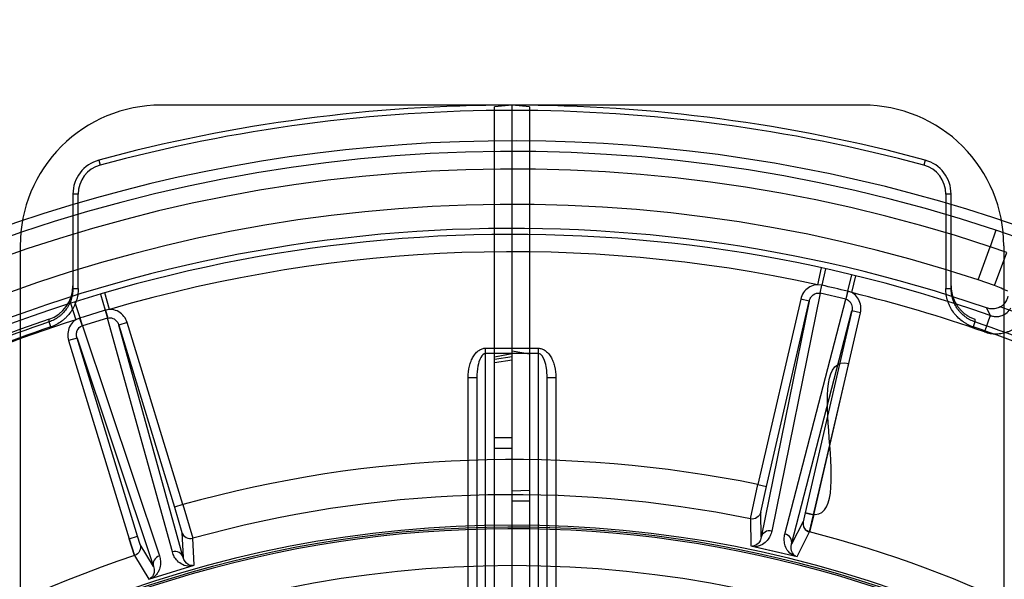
# Model space of a CAD drawing. Header units: millimetres. Extents: x 0 to 297, y 0 to 210.
# Tile 84 of 256: x 147.216 to 147.496, y 93.192 to 93.351. Entities that reach past the tile are written whole.
import ezdxf

# ---------------------------------------------------------------- set-up
doc = ezdxf.new("R2010")
doc.units = ezdxf.units.MM
doc.header["$LTSCALE"] = 16.335
doc.layers.get('0').update_dxf_attribs({"linetype": 'CONTINUOUS'})
for name, color, linetype in [('01_GLOBAL', 7, 'CONTINUOUS'), ('INTFCLR_1', 7, 'CONTINUOUS'), ('INTFCLR_144815', 7, 'CONTINUOUS'), ('INTFCLR_72935', 7, 'CONTINUOUS')]:
    doc.layers.add(name, color=color, linetype=linetype)

msp = doc.modelspace()

# ---------------------------------------------------------------- linework, layer by layer
at = {"color": 7, "linetype": 'Continuous'}
msp.add_circle((148.0808034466, 92.1164639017), 1.9, dxfattribs=at)
at = {"color": 9, "linetype": 'Continuous'}
msp.add_arc((148.0808034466, 92.1164639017), 1.8756493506, 92.9674534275, 177.0325465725, dxfattribs=at)
at = {"layer": '01_GLOBAL', "color": 7, "linetype": 'Continuous'}
msp.add_circle((148.0808034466, 92.1164639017), 1.925, dxfattribs=at)
at = {"layer": 'INTFCLR_1', "color": 6, "linetype": 'Continuous'}
for p, q in [((147.3556636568, 93.3266036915), (147.3506636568, 93.3261662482)), ((147.3506636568, 92.47704113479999), (147.3506636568, 93.3261662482)), ((147.3556636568, 92.9678083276), (147.3556636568, 93.3266036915)), ((147.4556636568, 93.3266036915), (147.3556636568, 93.3266036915)), ((147.4956636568, 93.28660369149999), (147.4956636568, 93.1437608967)), ((147.3506580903, 93.25499978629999), (147.3556584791, 93.25593605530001)), ((147.3506636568, 93.25428839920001), (147.3556636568, 93.2551237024)), ((147.3556636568, 93.2540693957), (147.3506636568, 93.253287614)), ((147.3556688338, 93.2558777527), (147.3506692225, 93.25493710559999))]:
    msp.add_line(p, q, dxfattribs=at)
at = {"layer": 'INTFCLR_1', "color": 9, "linetype": 'Continuous'}
for p, q in [((147.3556636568, 93.2574370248), (147.3631636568, 93.2574370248)), ((147.3631636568, 93.16649370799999), (147.3631636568, 93.2574370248)), ((147.3631636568, 93.25593702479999), (147.3556636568, 93.25593702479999)), ((147.3656636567, 93.17012059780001), (147.3656636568, 93.2491036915)), ((147.3656636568, 93.2491036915), (147.3681636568, 93.2491036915)), ((147.3681636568, 93.2491036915), (147.3681636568, 93.1804571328)), ((147.3556636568, 93.2319587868), (147.3506636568, 93.2319587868)), ((147.3506636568, 93.2289587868), (147.3556636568, 93.2289587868))]:
    msp.add_line(p, q, dxfattribs=at)
at = {"layer": 'INTFCLR_1', "color": 6, "linetype": 'Continuous'}
msp.add_arc((147.4556636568, 93.28660369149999), 0.04, 359.9999999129, 90.00000005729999, dxfattribs=at)
at = {"layer": 'INTFCLR_1', "color": 9, "linetype": 'Continuous'}
for points, knots in [([(147.3631636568, 93.2574370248), (147.3634909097, 93.2574370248), (147.3641453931, 93.2573295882), (147.36508941, 93.25685231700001), (147.3659594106, 93.25607726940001), (147.3667219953, 93.2550342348), (147.3673477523, 93.2537632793), (147.3679681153, 93.2518299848), (147.3681636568, 93.25019471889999), (147.3681636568, 93.2491036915)], [0, 0, 0, 0, 0.1250000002, 0.2500000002, 0.3750000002, 0.5000000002, 0.6250000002, 0.7500000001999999, 1, 1, 1, 1]), ([(147.3656636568, 93.2491036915), (147.3656636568, 93.2499776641), (147.3655350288, 93.2516595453), (147.3650512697, 93.25394724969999), (147.3640537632, 93.25594023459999), (147.3631636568, 93.25593702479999)], [0, 0, 0, 0, 0.3461538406, 0.64745378, 1, 1, 1, 1])]:
    msp.add_open_spline(points, degree=3, knots=knots, dxfattribs=at)
at = {"layer": 'INTFCLR_144815', "color": 9, "linetype": 'Continuous'}
for p, q in [((147.2380500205, 93.31096187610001), (147.2384420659, 93.30951401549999)), ((147.4732772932, 93.31096187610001), (147.4728852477, 93.30951401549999)), ((147.2306636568, 93.30130947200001), (147.2306636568, 93.27441340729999)), ((147.2321636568, 93.30130947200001), (147.2306636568, 93.30130947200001)), ((147.2321636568, 93.27441340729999), (147.2321636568, 93.30130947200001)), ((147.4791636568, 93.30130947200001), (147.4791636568, 93.27441340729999)), ((147.4806636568, 93.30130947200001), (147.4791636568, 93.30130947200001)), ((147.4806636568, 93.27441340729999), (147.4806636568, 93.30130947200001)), ((147.4933935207, 93.2910661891), (147.4918168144, 93.28632149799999)), ((147.5028144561, 93.2877375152), (147.4933935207, 93.2910661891)), ((147.4883803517, 93.27687989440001), (147.4918168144, 93.28632149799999)), ((147.4964889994, 93.2847191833), (147.4918168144, 93.28632149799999)), ((147.4930473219, 93.2752632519), (147.4964889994, 93.2847191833)), ((147.4436375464, 93.2803483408), (147.4425861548, 93.2755231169)), ((147.4449234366, 93.28006570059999), (147.4438818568, 93.2753529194)), ((147.4523036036, 93.2783618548), (147.451173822, 93.2736694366)), ((147.4524129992, 93.27325441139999), (147.4535832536, 93.2780521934)), ((147.2306636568, 93.27441340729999), (147.2321636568, 93.27441340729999)), ((147.4437619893, 93.27537907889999), (147.4425861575, 93.275523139)), ((147.4437619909, 93.2753790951), (147.4433002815, 93.27310978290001)), ((147.4433609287, 93.27309653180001), (147.4438818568, 93.2753529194)), ((147.4511738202, 93.27366943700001), (147.4506528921, 93.27141304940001)), ((147.4512930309, 93.27364042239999), (147.4507132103, 93.2713983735)), ((147.452413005, 93.2732544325), (147.4512930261, 93.27364040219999)), ((147.4791636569, 93.27441340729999), (147.4806636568, 93.27441340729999)), ((147.238477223, 93.2728564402), (147.2398450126, 93.2682277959)), ((147.2411256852, 93.2684879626), (147.2397402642, 93.2732280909)), ((147.4378535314, 93.2714079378), (147.4256744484, 93.2186545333)), ((147.4402893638, 93.2708455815), (147.4266225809, 93.2036730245)), ((147.4281102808, 93.21809217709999), (147.4402893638, 93.2708455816)), ((147.4433609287, 93.27309653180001), (147.4295919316, 93.2054215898)), ((147.4333616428, 93.20455128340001), (147.4506528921, 93.27141304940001)), ((147.4402893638, 93.2708455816), (147.4378535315, 93.2714079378)), ((147.4433002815, 93.27310978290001), (147.4433609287, 93.27309653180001)), ((147.4506528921, 93.27141304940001), (147.4433609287, 93.27309653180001)), ((147.4506528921, 93.27141304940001), (147.4507132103, 93.2713983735)), ((147.2299789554, 93.2702437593), (147.2314810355, 93.265539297)), ((147.2326882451, 93.26603975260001), (147.2312338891, 93.2706419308)), ((147.2398450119, 93.2682277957), (147.2405220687, 93.2660132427)), ((147.2399627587, 93.2682622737), (147.2405816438, 93.26603069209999)), ((147.2411256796, 93.26848798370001), (147.2399627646, 93.26826225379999)), ((147.435263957, 93.2016780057), (147.4524268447, 93.2680434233)), ((147.4524268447, 93.2680434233), (147.4391612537, 93.2105838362)), ((147.4548626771, 93.2674810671), (147.4524268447, 93.2680434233)), ((147.4907626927, 93.26891888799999), (147.4917736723, 93.26676136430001)), ((147.2325713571, 93.26600247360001), (147.2314810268, 93.2655393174)), ((147.2325713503, 93.2660024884), (147.2333061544, 93.2638063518)), ((147.2333653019, 93.2638251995), (147.2326882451, 93.26603975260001)), ((147.2405220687, 93.2660132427), (147.2333653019, 93.2638251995)), ((147.2405220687, 93.2660132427), (147.2405816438, 93.26603069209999)), ((147.2589782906, 93.1994636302), (147.2405220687, 93.2660132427)), ((147.4415970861, 93.21002148), (147.4548626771, 93.2674810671)), ((147.4917736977, 93.2667616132), (147.4901470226, 93.26209876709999)), ((147.2243544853, 93.2635051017), (147.2238730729, 93.2649235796)), ((147.2333061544, 93.2638063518), (147.2333653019, 93.2638251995)), ((147.2333653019, 93.2638251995), (147.2552784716, 93.19833248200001)), ((147.2461338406, 93.26471293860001), (147.2437431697, 93.2639820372)), ((147.2620623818, 93.1979264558), (147.2437431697, 93.2639820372)), ((147.2437431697, 93.2639820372), (147.2595724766, 93.2122067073)), ((147.2619631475, 93.2129376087), (147.2461338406, 93.26471293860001)), ((147.4874542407, 93.2649235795), (147.4869728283, 93.2635051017)), ((147.2318307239, 93.260340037), (147.229440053, 93.2596091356)), ((147.229440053, 93.2596091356), (147.2466815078, 93.203214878)), ((147.2318307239, 93.260340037), (147.2535812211, 93.19533350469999)), ((147.2490721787, 93.2039457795), (147.2318307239, 93.260340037)), ((147.4235496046, 93.208888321), (147.4256744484, 93.2186545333)), ((147.4256744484, 93.2186545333), (147.4281102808, 93.21809217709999)), ((147.4264855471, 93.2107738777), (147.4281102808, 93.21809217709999)), ((147.2619631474, 93.2129376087), (147.2595724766, 93.2122067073)), ((147.2595724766, 93.2122067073), (147.2617037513, 93.2050195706)), ((147.2619631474, 93.2129376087), (147.2647640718, 93.203343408)), ((147.4266225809, 93.2036730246), (147.4264855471, 93.2107738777)), ((147.4391612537, 93.2105838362), (147.438588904, 93.2080289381)), ((147.4235496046, 93.208888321), (147.4236847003, 93.20125108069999)), ((147.4385786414, 93.2081538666), (147.435263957, 93.2016780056)), ((147.2466815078, 93.203214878), (147.2490721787, 93.2039457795)), ((147.2498228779, 93.2015623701), (147.2490721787, 93.2039457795)), ((147.2617037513, 93.2050195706), (147.2620623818, 93.1979264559)), ((147.4368427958, 93.1982132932), (147.4403906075, 93.2051721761)), ((147.2535812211, 93.19533350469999), (147.2498228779, 93.2015623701)), ((147.2651620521, 93.1957153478), (147.2647640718, 93.203343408)), ((147.2482233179, 93.1984615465), (147.2522479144, 93.19176709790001))]:
    msp.add_line(p, q, dxfattribs=at)
at = {"layer": 'INTFCLR_144815', "color": 6, "linetype": 'Continuous'}
for p, q in [((147.4930473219, 93.2752632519), (147.4883803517, 93.27687989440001)), ((147.2238730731, 93.2649235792), (147.2238676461, 93.26567314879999)), ((147.4874596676, 93.26567314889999), (147.4874542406, 93.264923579))]:
    msp.add_line(p, q, dxfattribs=at)
at = {"layer": 'INTFCLR_144815', "color": 7, "linetype": 'Continuous'}
for p, q in [((147.4403906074, 93.205172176), (147.4515462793, 93.2531161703)), ((147.4415970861, 93.21002148), (147.4391612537, 93.2105838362)), ((147.4415970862, 93.21002148), (147.4403906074, 93.2051721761)), ((147.2482233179, 93.1984615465), (147.2466815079, 93.2032148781)), ((147.2466815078, 93.203214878), (147.2482066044, 93.1984244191)), ((147.4236847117, 93.20125113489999), (147.4368428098, 93.1982133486)), ((147.4236847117, 93.20125113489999), (147.4302637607, 93.1997322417)), ((147.4302637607, 93.1997322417), (147.4368428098, 93.1982133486)), ((147.2522478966, 93.19176715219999), (147.265162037, 93.1957154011)), ((147.2587049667, 93.1937412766), (147.2651620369, 93.1957154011)), ((147.2522478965, 93.19176715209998), (147.2587049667, 93.1937412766))]:
    msp.add_line(p, q, dxfattribs=at)
at = {"layer": 'INTFCLR_144815', "color": 6, "linetype": 'Continuous'}
msp.add_circle((147.3556636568, 92.8766036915), 0.3190566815, dxfattribs=at)
at = {"layer": 'INTFCLR_144815', "color": 9, "linetype": 'Continuous'}
for centre, radius, start, end in [((147.3556636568, 92.8766036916), 0.4499999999, 74.8490090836, 105.1509908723), ((147.3556636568, 92.8766036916), 0.4484999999, 74.8490091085, 105.1509908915), ((147.3556636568, 92.8766036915), 0.4367478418, 71.617857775, 156.0236179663), ((147.2406636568, 93.30130947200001), 0.01, 105.1509908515, 180.0000000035), ((147.4706636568, 93.30130947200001), 0.01, 2e-08, 74.8490091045), ((147.3556636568, 92.8766036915), 0.4317480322, 71.6178577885, 156.0236179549), ((147.2406636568, 93.30130947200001), 0.0085, 105.1509907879, 180.0000005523), ((147.4706636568, 93.30130947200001), 0.0085, 359.9999994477, 74.849009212), ((147.3556636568, 92.8766036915), 0.4132177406, 70.768222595, 162.2317774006), ((147.3556636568, 92.8766036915), 0.4082795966, 77.7076787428, 106.2923212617), ((147.4423973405, 93.2688327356), 0.0066870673, 77.1735412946, 78.2247717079), ((147.1729874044, 92.0853459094), 1.2204509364, 76.824331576, 77.1756683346), ((147.4496493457, 93.267156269), 0.0066892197, 75.7755670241, 76.8264572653), ((147.3556636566, 92.87660369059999), 0.4082795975, 70.76822262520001, 76.29232124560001), ((147.5930904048, 92.1000157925), 1.2204513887, 106.8243316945, 107.175668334), ((147.2417813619, 93.26182499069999), 0.0066892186, 105.7755669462, 106.8264573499), ((147.3556636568, 92.8766036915), 0.4164420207, 40.8200096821, 70.5083984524), ((147.3556636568, 92.8766036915), 0.4082795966, 107.7076787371, 136.2923212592), ((147.2346627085, 93.2596508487), 0.0066870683, 107.173541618, 108.2247718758), ((147.3556636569, 92.87660369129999), 0.4100744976, 108.7465261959, 119.5770687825), ((147.3556636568, 92.8766036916), 0.4085765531, 108.7465261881, 119.5770688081), ((147.3556636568, 92.8766036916), 0.4085765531, 60.42293119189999, 71.2534738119), ((147.3556636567, 92.87660369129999), 0.4100744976, 60.42293120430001, 71.25347379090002), ((147.3556636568, 92.87660369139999), 0.3491422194, 78.4324981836, 105.5675018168), ((147.3556636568, 92.8766036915), 0.339148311, 78.4533358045, 105.5466641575), ((147.3556636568, 92.8766036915), 0.3393168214, 52.2436298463, 75.5403197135), ((147.3556636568, 92.87660369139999), 0.3393168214, 108.4596803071, 135.5403197)]:
    msp.add_arc(centre, radius, start, end, dxfattribs=at)
at = {"layer": 'INTFCLR_144815', "color": 6, "linetype": 'Continuous'}
for centre, radius, start, end in [((147.3556636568, 92.8766036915), 0.4398395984, 313.9937911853, 154.5150993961), ((147.3556636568, 92.8766036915), 0.4217045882, 71.6563998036, 156.0440844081), ((147.3556636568, 92.8766036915), 0.4149257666, 70.9981667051, 162.0018332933), ((147.2206491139, 93.2751553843), 0.0100140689, 288.7486275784, 0.0290932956), ((147.3556636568, 92.8766036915), 0.4107861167, 108.7136429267, 257.7559644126), ((147.3556636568, 92.8766036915), 0.3305190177, 45.0000000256, 314.9999999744), ((147.3556636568, 92.8766036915), 0.329927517, 44.99999995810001, 315.0000000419), ((147.3556636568, 92.8766036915), 0.3294494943, 44.99999997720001, 315.0000000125)]:
    msp.add_arc(centre, radius, start, end, dxfattribs=at)
msp.add_ellipse((147.3337854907, 92.8845666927), major_axis=(0.3970681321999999, -0.144520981), ratio=0.9984808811, start_param=1.5231592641, end_param=1.5328484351, dxfattribs=at)
at = {"layer": 'INTFCLR_144815', "color": 9, "linetype": 'Continuous'}
for points, knots in [([(147.2306636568, 93.27441340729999), (147.2306636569, 93.27389298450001), (147.2305823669, 93.27285009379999), (147.2302205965, 93.2713294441), (147.2297271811, 93.27012464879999), (147.2292254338, 93.26921672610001), (147.2286545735, 93.26835033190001), (147.2279846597, 93.26755355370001), (147.2272298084, 93.2668427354), (147.226421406, 93.26619226), (147.2253194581, 93.2655000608), (147.224363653, 93.2650901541), (147.223873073, 93.2649235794)], [0, 0, 0, 0, 0.1254438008, 0.2509366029, 0.3753535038, 0.4378954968, 0.5007597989, 0.6252441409, 0.6876274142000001, 0.7504865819, 0.8751188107, 1, 1, 1, 1]), ([(147.2321636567, 93.27441340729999), (147.2321636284, 93.27381159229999), (147.2320708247, 93.2726199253), (147.2316508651, 93.27085812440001), (147.2310882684, 93.26948740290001), (147.2305113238, 93.2684423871), (147.229848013, 93.26743673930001), (147.2290836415, 93.2665295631), (147.228217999, 93.2657138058), (147.2272786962, 93.26495850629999), (147.2260187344, 93.264169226), (147.2249243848, 93.2636985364), (147.2243544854, 93.2635051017)], [0, 0, 0, 0, 0.124999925, 0.2499999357, 0.3749999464, 0.4374999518, 0.4999999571, 0.6249999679, 0.6874999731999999, 0.7499999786, 0.8749999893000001, 1, 1, 1, 1]), ([(147.442586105, 93.27552298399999), (147.4423400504, 93.27551072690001), (147.4414516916, 93.2753978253), (147.4399923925, 93.2747763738), (147.4385553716, 93.2733316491), (147.4380063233, 93.27206839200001), (147.4378535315, 93.2714079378)], [0, 0, 0, 0, 0.1129457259, 0.4086304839, 0.7043152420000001, 1, 1, 1, 1]), ([(147.4869728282, 93.2635051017), (147.4864029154, 93.263698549), (147.4855793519, 93.26405214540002), (147.4845372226, 93.26465234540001), (147.4835490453, 93.2653301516), (147.4826559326, 93.266109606), (147.4818528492, 93.2669932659), (147.4811152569, 93.2679455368), (147.4805034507, 93.2689616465), (147.4800105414, 93.2700442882), (147.479598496, 93.27117703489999), (147.479257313, 93.2726239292), (147.4791636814, 93.2738115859), (147.4791636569, 93.27441340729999)], [0, 0, 0, 0, 0.1250000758, 0.1875000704, 0.2500000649, 0.3750000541, 0.4375000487, 0.5000000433, 0.6250000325, 0.6875000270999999, 0.7500000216, 0.8750000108, 1, 1, 1, 1]), ([(147.4874542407, 93.2649235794), (147.4869615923, 93.2650908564), (147.4862400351, 93.2654006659), (147.4853373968, 93.26592105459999), (147.4844814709, 93.2665078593), (147.4836975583, 93.26719201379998), (147.483000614, 93.2679600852), (147.4823652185, 93.2687803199), (147.4818277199, 93.2696717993), (147.4813987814, 93.2706158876), (147.4810440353, 93.2715912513), (147.4807441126, 93.2728579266), (147.4806636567, 93.2738951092), (147.4806636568, 93.27441340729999)], [0, 0, 0, 0, 0.1253957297, 0.1882525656, 0.2509307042, 0.3753031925, 0.4378449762, 0.5006962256, 0.6251650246, 0.6875566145, 0.7504264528, 0.8750802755, 1, 1, 1, 1]), ([(147.4402893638, 93.2708455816), (147.4403713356, 93.2712045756), (147.4406541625, 93.27188822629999), (147.4415639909, 93.2729291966), (147.4426708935, 93.27323787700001), (147.4433002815, 93.27310978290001)], [0, 0, 0, 0, 0.2697144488, 0.5295513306, 1, 1, 1, 1]), ([(147.4507132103, 93.2713983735), (147.4511800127, 93.27127763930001), (147.4520772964, 93.2706621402), (147.4525711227, 93.2693052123), (147.4525105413, 93.2684020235), (147.4524268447, 93.2680434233)], [0, 0, 0, 0, 0.3515692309, 0.7314991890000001, 1, 1, 1, 1]), ([(147.4548626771, 93.2674810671), (147.4550151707, 93.2681415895), (147.4550750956, 93.2695177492), (147.4544172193, 93.271446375), (147.453377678, 93.27264439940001), (147.4526286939, 93.2731352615), (147.4524129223, 93.27325415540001)], [0, 0, 0, 0, 0.2956847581, 0.5913695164, 0.8870542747, 1, 1, 1, 1]), ([(147.2461338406, 93.26471293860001), (147.2459356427, 93.26536121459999), (147.2452994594, 93.26658296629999), (147.2437654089, 93.26792426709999), (147.2422661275, 93.26844201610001), (147.2413720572, 93.26849262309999), (147.2411257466, 93.2684877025)], [0, 0, 0, 0, 0.2956847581, 0.5913695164, 0.8870542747, 1, 1, 1, 1]), ([(147.4917736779, 93.266761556), (147.4920465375, 93.26665927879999), (147.4927454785, 93.2664620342), (147.493908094, 93.26639803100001), (147.4958607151, 93.26681054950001), (147.497159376, 93.2679534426), (147.4976940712, 93.26893934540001)], [0, 0, 0, 0, 0.1283155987, 0.3181858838, 0.5061260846, 1, 1, 1, 1]), ([(147.2314810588, 93.2655391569), (147.2312741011, 93.2654055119), (147.2305612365, 93.26486353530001), (147.2296080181, 93.26359576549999), (147.2290861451, 93.2616260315), (147.2292420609, 93.2602574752), (147.229440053, 93.2596091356)], [0, 0, 0, 0, 0.1129457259, 0.4086304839, 0.7043152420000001, 1, 1, 1, 1]), ([(147.2405816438, 93.26603069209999), (147.2410462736, 93.2661595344), (147.2421310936, 93.2660751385), (147.2432372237, 93.2651469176), (147.243636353, 93.2643344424), (147.2437431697, 93.2639820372)], [0, 0, 0, 0, 0.3515692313, 0.7314991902, 1, 1, 1, 1]), ([(147.4901470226, 93.26209876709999), (147.4906922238, 93.2619087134), (147.4918027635, 93.2616259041), (147.4932188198, 93.2615121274), (147.4943710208, 93.2615703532), (147.4954970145, 93.2617269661), (147.4965961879, 93.26202780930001), (147.4976578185, 93.26247664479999), (147.4986604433, 93.2630088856), (147.499591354, 93.26367019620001), (147.5004334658, 93.2644547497), (147.5011936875, 93.2652979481), (147.5016801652, 93.26600078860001), (147.5019657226, 93.26650067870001)], [0, 0, 0, 0, 0.1249999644, 0.2499999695, 0.312499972, 0.3749999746, 0.4999999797, 0.5624999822, 0.6249999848, 0.7499999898, 0.8124999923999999, 0.8749999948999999, 1, 1, 1, 1]), ([(147.2318307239, 93.260340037), (147.2317222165, 93.2606919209), (147.2316253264, 93.2614253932), (147.2318927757, 93.2627818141), (147.2326970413, 93.26360259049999), (147.2333061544, 93.2638063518)], [0, 0, 0, 0, 0.2697144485, 0.5295513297, 1, 1, 1, 1]), ([(147.4264855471, 93.2107738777), (147.4263441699, 93.21016235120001), (147.425547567, 93.20900601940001), (147.4241648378, 93.20876280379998), (147.4235496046, 93.208888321)], [0, 0, 0, 0, 0.499900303, 1, 1, 1, 1]), ([(147.2617037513, 93.2050195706), (147.261887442, 93.2044193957), (147.262762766, 93.2033214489), (147.2641590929, 93.2031752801), (147.2647640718, 93.203343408)], [0, 0, 0, 0, 0.499900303, 1, 1, 1, 1]), ([(147.4266225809, 93.2036730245), (147.4265751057, 93.2034111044), (147.4263799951, 93.202747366), (147.4257038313, 93.20166047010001), (147.4247144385, 93.20116030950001), (147.4241433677, 93.2011452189)], [0, 0, 0, 0, 0.2116772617, 0.5457161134, 1, 1, 1, 1]), ([(147.4295919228, 93.2054215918), (147.4294956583, 93.2049484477), (147.4291844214, 93.2039982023), (147.4283390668, 93.20265790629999), (147.4272192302, 93.2016865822), (147.4260121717, 93.201134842), (147.4252792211, 93.20099326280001), (147.424909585, 93.20096833)], [0, 0, 0, 0, 0.2093743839, 0.4289067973, 0.6801339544, 0.8393493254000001, 1, 1, 1, 1]), ([(147.4295919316, 93.2054215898), (147.4289751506, 93.2055622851), (147.4276029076, 93.2053889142), (147.426761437, 93.20426659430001), (147.4266225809, 93.2036730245)], [0, 0, 0, 0, 0.5092695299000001, 1, 1, 1, 1]), ([(147.4356177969, 93.1984961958), (147.4349841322, 93.1988597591), (147.4339969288, 93.19981388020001), (147.4332773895, 93.2015165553), (147.4331036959, 93.2030947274), (147.4332408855, 93.20408430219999), (147.4333616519, 93.20455128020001)], [0, 0, 0, 0, 0.3175077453, 0.5704255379, 0.7903686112, 1, 1, 1, 1]), ([(147.4352639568, 93.2016780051), (147.4353993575, 93.2022723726), (147.4351350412, 93.2036499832), (147.4339776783, 93.20440735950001), (147.4333616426, 93.2045512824)], [0, 0, 0, 0, 0.4907304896, 1, 1, 1, 1]), ([(147.4363840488, 93.19831927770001), (147.4360137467, 93.19851228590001), (147.4350888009, 93.1994592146), (147.4350390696, 93.20087934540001), (147.4352639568, 93.2016780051)], [0, 0, 0, 0, 0.3347895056, 1, 1, 1, 1]), ([(147.2552784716, 93.19833248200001), (147.254673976, 93.1981459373), (147.2535722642, 93.19730967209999), (147.2534046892, 93.19591697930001), (147.2535812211, 93.19533350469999)], [0, 0, 0, 0, 0.5092695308, 1, 1, 1, 1]), ([(147.2552784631, 93.19833247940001), (147.2554316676, 93.1978745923), (147.2556372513, 93.19689603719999), (147.2555753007, 93.19531262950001), (147.2550911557, 93.1939115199), (147.2543216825, 93.19283016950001), (147.2537577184, 93.19234108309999), (147.2534500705, 93.1921346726)], [0, 0, 0, 0, 0.2093743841, 0.4289067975, 0.6801339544, 0.8393493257, 1, 1, 1, 1]), ([(147.2620623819, 93.1979264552), (147.2618824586, 93.19850889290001), (147.2609647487, 93.1995697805), (147.2595837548, 93.19964700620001), (147.2589782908, 93.1994636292)], [0, 0, 0, 0, 0.4907304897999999, 1, 1, 1, 1]), ([(147.2639597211, 93.1953478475), (147.2632291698, 93.1953458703), (147.261897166, 93.1956785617), (147.260422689, 93.1967933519), (147.25948318, 93.1980732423), (147.2591072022, 93.19899883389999), (147.2589783, 93.1994636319)], [0, 0, 0, 0, 0.317507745, 0.5704255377, 0.7903686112, 1, 1, 1, 1]), ([(147.2647117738, 93.19557775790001), (147.2642945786, 93.19555975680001), (147.2630200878, 93.1959173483), (147.2622669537, 93.19712235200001), (147.2620623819, 93.1979264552)], [0, 0, 0, 0, 0.3347895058, 1, 1, 1, 1]), ([(147.2535812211, 93.19533350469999), (147.2536710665, 93.19508293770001), (147.2538339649, 93.194410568), (147.2537918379, 93.1931312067), (147.2531850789, 93.19220335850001), (147.2526980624, 93.1919047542)], [0, 0, 0, 0, 0.2116772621, 0.5457161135, 1, 1, 1, 1])]:
    msp.add_open_spline(points, degree=3, knots=knots, dxfattribs=at)
at = {"layer": 'INTFCLR_144815', "color": 6, "linetype": 'Continuous'}
for points, knots in [([(147.4806636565, 93.2751604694), (147.4806636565, 93.2748141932), (147.4806995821, 93.2741211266), (147.4808606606, 93.2730931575), (147.4811271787, 93.27208736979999), (147.4814962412, 93.27111474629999), (147.4819638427, 93.2701857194), (147.4825249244, 93.26931027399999), (147.4831734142, 93.2684978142), (147.4839023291, 93.26775703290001), (147.4847037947, 93.2670958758), (147.4855692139, 93.26652140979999), (147.4864891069, 93.26603982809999), (147.4871325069, 93.2657839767), (147.4874596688, 93.2656731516)], [0, 0, 0, 0, 0.08342181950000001, 0.1668383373, 0.2502446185, 0.3336360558, 0.4170091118, 0.5003600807, 0.5836911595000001, 0.666996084, 0.7502821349, 0.8335456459, 0.9167837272, 1, 1, 1, 1]), ([(147.4946175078, 93.2691801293), (147.4949388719, 93.2693440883), (147.495644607, 93.2698201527), (147.4964644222, 93.27085900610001), (147.4967805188, 93.2717590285), (147.4968645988, 93.2722073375)], [0, 0, 0, 0, 0.278155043, 0.6483288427, 1, 1, 1, 1]), ([(147.4946175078, 93.2691801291), (147.4942281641, 93.2689814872), (147.4933879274, 93.2686870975), (147.4920570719, 93.2685975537), (147.4911804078, 93.268775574), (147.4907628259, 93.26891938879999)], [0, 0, 0, 0, 0.3313168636, 0.6652239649, 1, 1, 1, 1])]:
    msp.add_open_spline(points, degree=3, knots=knots, dxfattribs=at)
at = {"layer": 'INTFCLR_144815', "color": 7, "linetype": 'Continuous'}
for points, knots in [([(147.4391612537, 93.2105838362), (147.4394015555, 93.2105283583), (147.4399132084, 93.21041424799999), (147.4550665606, 93.20653472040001), (147.4371783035, 93.25643327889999), (147.4515462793, 93.2531161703)], [0, 0, 0, 0, 0.016146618, 0.0345712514, 1, 1, 1, 1]), ([(147.4403906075, 93.2051721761), (147.4400808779, 93.20525213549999), (147.4389334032, 93.2057672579), (147.438373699, 93.2072649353), (147.4385786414, 93.2081538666)], [0, 0, 0, 0, 0.2596179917, 1, 1, 1, 1]), ([(147.4385786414, 93.2081538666), (147.4384348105, 93.2075323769), (147.4386100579, 93.2061177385), (147.4397860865, 93.2053279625), (147.4403906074, 93.205172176)], [0, 0, 0, 0, 0.5054050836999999, 1, 1, 1, 1]), ([(147.2498228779, 93.2015623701), (147.2500061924, 93.2009621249), (147.2498945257, 93.19956252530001), (147.2488188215, 93.1986605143), (147.2482233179, 93.1984615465)], [0, 0, 0, 0, 0.4999003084, 1, 1, 1, 1])]:
    msp.add_open_spline(points, degree=3, knots=knots, dxfattribs=at)
at = {"layer": 'INTFCLR_72935', "color": 6, "linetype": 'Continuous'}
for p, q in [((147.3556636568, 93.3266036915), (147.2556636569, 93.3266036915)), ((147.3556636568, 92.4716036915), (147.3556636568, 93.3266036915)), ((147.3606636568, 93.3261662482), (147.3556636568, 93.3266036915)), ((147.3606636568, 93.3261662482), (147.3606636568, 92.47704113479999)), ((147.2156636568, 93.28660369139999), (147.2156636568, 93.1437608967)), ((147.3606636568, 93.25574617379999), (147.3556636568, 93.2566278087))]:
    msp.add_line(p, q, dxfattribs=at)
at = {"layer": 'INTFCLR_72935', "color": 9, "linetype": 'Continuous'}
for p, q in [((147.3481636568, 93.16648958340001), (147.3481636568, 93.2574610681)), ((147.3481636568, 93.2574610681), (147.3556636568, 93.2574610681)), ((147.3556636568, 93.25596117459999), (147.3481636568, 93.25596117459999)), ((147.3431636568, 93.1804571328), (147.3431636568, 93.249127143)), ((147.3431636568, 93.249127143), (147.3456636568, 93.249127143)), ((147.3456636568, 93.249127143), (147.3456636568, 93.1701167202)), ((147.3606636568, 93.2169793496), (147.3556636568, 93.21671690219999)), ((147.3556636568, 93.2139795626), (147.3606636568, 93.2139795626))]:
    msp.add_line(p, q, dxfattribs=at)
at = {"layer": 'INTFCLR_72935', "color": 6, "linetype": 'Continuous'}
msp.add_arc((147.2556636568, 93.28660369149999), 0.04, 89.9999999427, 180.0000000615, dxfattribs=at)
at = {"layer": 'INTFCLR_72935', "color": 9, "linetype": 'Continuous'}
for points, knots in [([(147.3431636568, 93.249127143), (147.3431636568, 93.25021824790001), (147.3433591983, 93.2518536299), (147.3439795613, 93.2537870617), (147.3446053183, 93.2550581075), (147.345367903, 93.25610121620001), (147.3462379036, 93.25687631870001), (147.3471819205, 93.25735362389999), (147.3478364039, 93.2574610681), (147.3481636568, 93.2574610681)], [0, 0, 0, 0, 0.2500000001, 0.3750000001, 0.5000000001, 0.625, 0.75, 0.875, 1, 1, 1, 1]), ([(147.3481636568, 93.25596117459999), (147.3475622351, 93.25596090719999), (147.3464414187, 93.2545471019), (147.3458616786, 93.25218431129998), (147.3456636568, 93.2502054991), (147.3456636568, 93.249127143)], [0, 0, 0, 0, 0.2364148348, 0.5761055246, 1, 1, 1, 1])]:
    msp.add_open_spline(points, degree=3, knots=knots, dxfattribs=at)

doc.saveas('drawing.dxf')
